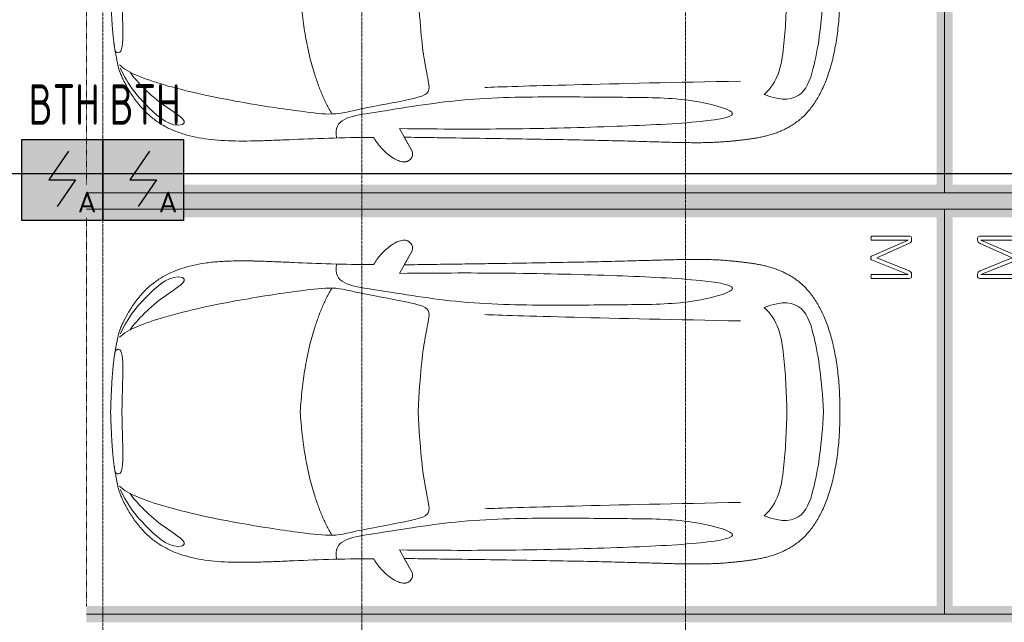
# Model space of a CAD drawing. Header units: millimetres. Extents: x -135639 to 224623, y -383017 to -59102.
# Tile 197 of 256: x 84482 to 90563, y -268966 to -265247. Entities that reach past the tile are written whole.
import ezdxf
from ezdxf.enums import TextEntityAlignment as Align

# ---------------------------------------------------------------- set-up
doc = ezdxf.new("R2010")
doc.units = ezdxf.units.MM
for name, pattern in [('CONTINOUS', [0]), ('Линия сетки', [25, 20, -2.5, 0, -2.5]), ('Невидимые', [5, 3, -2]), ('Штрих_3_3_', [6, 3, -3])]:
    doc.linetypes.add(name, pattern=pattern)
for name, color, linetype, lineweight in [('A-000-M_MASS', 7, 'Continuous', 18), ('C-953-M_PARKING', 7, 'Continuous', 18), ('C-953-MH_PARKING', 7, 'Невидимые', 18), ('Z-030-M_GRID', 7, 'Continuous', 9), ('ПС', 7, 'Continuous', 40), ('СС-011-ПОЖ-СИГНАЛИЗАЦИЯ', 1, 'Continuous', 30)]:
    doc.layers.add(name, color=color, linetype=linetype, lineweight=lineweight)
doc.styles.add('1111', font='isocpeur.ttf')

# ---------------------------------------------------------------- blocks, each defined once
blk = doc.blocks.new('A_PAR_Parking - M-2663509-B2_-11_400_')
at = {"layer": 'C-953-M_PARKING', "true_color": 0xf7f9fb}
blk.add_hatch(color=7, dxfattribs=at).paths.add_polyline_path([(-1300, 2650), (-1300, -2700), (1300, -2700), (1300, 2650), (1200, 2650), (1200, -2600), (-1200, -2600), (-1200, 2650)])
at = {"layer": 'A-000-M_MASS', "color": 253, "true_color": 0xaaaaaa}
for p, q in [((-853.2, 716.7), (-993.1, 639.1)), ((-906.1, 687.4), (-993.1, 639.1)), ((853.2, 716.7), (993.1, 639.1)), ((993.1, 639.1), (906.1, 687.4))]:
    blk.add_line(p, q, dxfattribs=at)
for centre, start, end in [((-1010.2, 677.7), 223.41837, 293.93047), ((1010.2, 677.7), 246.06953, 316.58163)]:
    blk.add_arc(centre, 42.2, start, end, dxfattribs=at)
for points, knots in [([(-907.6, 876.4), (-907.6, 976), (-911.2, 1161), (-920, 1362), (-926.1, 1508.1), (-930.5, 1645.4), (-930.2, 1768.6), (-921.6, 1880.2), (-910.5, 1957.2), (-893.9, 2030.5), (-870.8, 2100), (-840.5, 2165.3), (-808.7, 2215.9), (-778.9, 2254), (-754.4, 2281.2), (-727.4, 2307.2), (-698.1, 2331.9), (-667.3, 2354.9), (-635.8, 2376.1), (-604.5, 2395.2), (-574, 2412.1), (-545.3, 2426.4), (-519.1, 2437.8), (-499.9, 2445), (-485.2, 2449.7), (-474.3, 2452.8), (-463.2, 2455.6), (-451.9, 2458.1), (-440.1, 2460.6), (-427.5, 2463), (-414, 2465.5), (-401.8, 2467.8), (-391.4, 2469.7), (-383.1, 2471.3), (-375.8, 2472.6), (-369.6, 2473.7), (-363, 2474.8), (-356.1, 2475.9), (-348.8, 2477.1), (-342.9, 2477.9), (-336.8, 2478.8), (-330.4, 2479.7), (-323.7, 2480.6), (-316.6, 2481.5), (-309.1, 2482.4), (-301.4, 2483.3), (-293.2, 2484.2), (-284.6, 2485.1), (-275.5, 2486), (-262.9, 2487.1), (-249.4, 2488.3), (-234.8, 2489.5), (-223.4, 2490.4), (-211.5, 2491.2), (-198.9, 2492.1), (-185.8, 2492.9), (-167.6, 2494), (-148.2, 2495.1), (-127.4, 2496.1), (-105.9, 2497.2), (-77.2, 2498.4), (-39.8, 2499.8), (-13, 2500.7), (0.9, 2501.1)], [-1, -1, -1, -1, -0.913265, -0.826531, -0.783163, -0.739796, -0.653061, -0.612245, -0.571429, -0.530612, -0.489796, -0.44898, -0.408163, -0.387755, -0.367347, -0.346939, -0.326531, -0.306122, -0.285714, -0.265306, -0.244898, -0.22449, -0.204082, -0.183673, -0.173469, -0.163265, -0.153061, -0.142857, -0.132653, -0.122449, -0.112245, -0.102041, -0.096939, -0.091837, -0.086735, -0.084184, -0.081633, -0.076531, -0.07398, -0.071429, -0.068878, -0.066327, -0.063776, -0.061224, -0.058673, -0.056122, -0.053571, -0.05102, -0.048469, -0.045918, -0.040816, -0.038265, -0.035714, -0.033163, -0.030612, -0.028061, -0.02551, -0.020408, -0.017857, -0.015306, -0.010204, -0.005102, 0, 0, 0, 0]), ([(0.9, 2501.1), (21.7, 2500.5), (51.4, 2499.4), (87.7, 2498), (113.2, 2496.8), (137.2, 2495.6), (159.8, 2494.4), (180.9, 2493.2), (200.8, 2491.9), (219.4, 2490.6), (236.6, 2489.3), (252.9, 2488), (267.9, 2486.6), (281.9, 2485.3), (295, 2483.9), (307, 2482.6), (319.6, 2481.1), (329.9, 2479.7), (338.4, 2478.5), (344.6, 2477.7), (350.4, 2476.8), (355.9, 2475.9), (361.2, 2475.1), (366.3, 2474.2), (371.2, 2473.4), (377.4, 2472.3), (384.7, 2471), (393, 2469.4), (403.4, 2467.5), (415.6, 2465.2), (433.6, 2461.8), (453.8, 2457.8), (475.9, 2452.6), (497.6, 2446), (520.6, 2437.4), (555.5, 2422.1), (605.5, 2395.9), (669.1, 2355.3), (729.9, 2307.4), (772.8, 2262.9), (802.5, 2224.9), (822.6, 2195.1), (840.7, 2164.2), (856.7, 2132.1), (870.9, 2098.9), (887.5, 2053.3), (903.9, 1993.8), (915.3, 1931.2), (921.9, 1879.2), (925.6, 1839.1), (928.2, 1798), (929.8, 1755.7), (930.5, 1719.5), (930.6, 1689.9), (930.5, 1667.4), (930.3, 1644.6), (929.9, 1621.4), (929.4, 1597.9), (928.5, 1566.1), (927.2, 1525.5), (924.6, 1458.6), (919.2, 1336.4), (911, 1144.9), (907.6, 970.1), (907.6, 876.4)], [-1, -1, -1, -1, -0.992347, -0.98852, -0.984694, -0.980867, -0.977041, -0.973214, -0.969388, -0.965561, -0.961735, -0.957908, -0.954082, -0.950255, -0.946429, -0.942602, -0.938776, -0.933673, -0.931122, -0.928571, -0.92602, -0.923469, -0.920918, -0.918367, -0.915816, -0.913265, -0.908163, -0.903061, -0.897959, -0.887755, -0.877551, -0.857143, -0.836735, -0.816327, -0.795918, -0.77551, -0.734694, -0.693878, -0.653061, -0.612245, -0.591837, -0.571429, -0.55102, -0.530612, -0.510204, -0.489796, -0.44898, -0.408163, -0.387755, -0.367347, -0.346939, -0.326531, -0.306122, -0.295918, -0.285714, -0.27551, -0.265306, -0.255102, -0.244898, -0.22449, -0.204082, -0.163265, -0.081633, 0, 0, 0, 0]), ([(-479.6, 2441.4), (-586, 2391.8), (-718.7, 2282.7), (-847.3, 2127.6), (-828.4, 2057)], [0, 0, 0, 0, 0.53668, 1.024735, 1.024735, 1.024735, 1.024735]), ([(-459.4, 2446), (-507.5, 2397.9), (-600.9, 2146.6), (-695.8, 1683.9), (-743.6, 1354.1), (-774.1, 1106.3), (-734.1, 996.4), (-659.8, 552.2), (-618, 522.3), (-447.3, 564.9), (-233.6, 590.3), (-1.9, 601.6)], [0, 0, 0, 0, 0.884172, 2.058368, 3.212407, 3.977765, 4.871213, 5.547774, 6.288901, 6.772879, 7.454401, 7.454401, 7.454401, 7.454401]), ([(459.4, 2446), (507.5, 2397.9), (600.9, 2146.6), (695.8, 1683.9), (743.6, 1354.1), (774.1, 1106.3), (734.1, 996.4), (659.8, 552.2), (618, 522.3), (447.3, 564.9), (233.6, 590.3), (1.9, 601.6)], [0, 0, 0, 0, 0.884172, 2.058368, 3.212407, 3.977765, 4.871213, 5.547774, 6.288901, 6.772879, 7.454401, 7.454401, 7.454401, 7.454401]), ([(479.6, 2441.4), (586, 2391.8), (718.7, 2282.7), (847.3, 2127.6), (828.4, 2057)], [0, 0, 0, 0, 0.53668, 1.024735, 1.024735, 1.024735, 1.024735]), ([(-828.4, 2057), (-802.6, 2015.7), (-728.3, 2173.2), (-566.1, 2339.3), (-504.9, 2380.6)], [0, 0, 0, 0, 0.497572, 1.022643, 1.022643, 1.022643, 1.022643]), ([(828.4, 2057), (802.6, 2015.7), (728.3, 2173.2), (566.1, 2339.3), (504.9, 2380.6)], [0, 0, 0, 0, 0.497572, 1.022643, 1.022643, 1.022643, 1.022643]), ([(-908.3, 1105.9), (-792, 1130), (-753.2, 859.4), (-662.6, 332.1), (-655.4, -196.5), (-660.5, -684.2), (-662.6, -1068.4), (-763.9, -1442.7), (-816.5, -1156.9), (-841.5, -605.2), (-856.7, -17.5), (-856.5, 453.9), (-853.2, 716.7)], [0, 0, 0, 0, 1.013953, 2.476159, 4.172855, 5.704608, 7.082231, 8.244161, 9.589947, 11.154659, 12.917121, 14.362976, 14.362976, 14.362976, 14.362976]), ([(908.3, 1105.9), (792, 1130), (753.2, 859.4), (662.6, 332.1), (655.4, -196.5), (660.5, -684.2), (662.6, -1068.4), (763.9, -1442.7), (816.5, -1156.9), (841.5, -605.2), (856.7, -17.5), (856.5, 453.9), (853.2, 716.7)], [0, 0, 0, 0, 1.013953, 2.476159, 4.172855, 5.704608, 7.082231, 8.244161, 9.589947, 11.154659, 12.917121, 14.362976, 14.362976, 14.362976, 14.362976]), ([(-1040.9, 648.7), (-1044.3, 651.7), (-1048.7, 656.6), (-1052.9, 663.7), (-1055.3, 669.5), (-1057.1, 675.4), (-1058, 681.7), (-1058.4, 688.2), (-1057.8, 701.7), (-1052.2, 723.5), (-1035.9, 755.8), (-1011.1, 789.9), (-984.6, 818.2), (-961.5, 838.8), (-943.7, 853.1), (-925.6, 865.8), (-913.6, 873), (-907.6, 876.4)], [-1, -1, -1, -1, -0.941667, -0.9125, -0.883333, -0.854167, -0.825, -0.795833, -0.766667, -0.65, -0.533333, -0.4, -0.266667, -0.2, -0.133333, -0.066667, 0, 0, 0, 0]), ([(907.6, 876.4), (912.9, 873.5), (923.4, 867.2), (944.5, 852.7), (970.5, 831.6), (999.5, 802.9), (1025.9, 770.7), (1043.2, 742.4), (1052.9, 719.4), (1057.4, 702.8), (1058.6, 689.7), (1057.9, 679.9), (1056.4, 672.8), (1054.1, 666.1), (1049.7, 657.8), (1044.8, 652.2), (1040.9, 648.7)], [-1, -1, -1, -1, -0.941667, -0.883333, -0.766667, -0.65, -0.533333, -0.4, -0.333333, -0.266667, -0.2, -0.166667, -0.133333, -0.1, -0.066667, 0, 0, 0, 0]), ([(0, -2003.8), (-45, -2003.7), (-131.8, -2001.4), (-251.9, -1990.7), (-361.8, -1973.6), (-461.5, -1950.2), (-550.8, -1921), (-629.5, -1886.4), (-686.2, -1853.3), (-726.1, -1824.5), (-753.4, -1801.8), (-773.8, -1781.9), (-788.8, -1765.5), (-799.4, -1753.1), (-809.5, -1740.4), (-818.9, -1727.5), (-827.7, -1714.4), (-836.1, -1701.2), (-843.9, -1687.9), (-851.2, -1674.4), (-857.9, -1660.8), (-864.3, -1647.2), (-870.2, -1633.6), (-875.7, -1619.8), (-880.7, -1606), (-885.4, -1592.2), (-889.8, -1578.4), (-893.7, -1564.6), (-897.4, -1550.8), (-900.7, -1537.2), (-903.9, -1523.6), (-906.6, -1510.1), (-909.2, -1496.6), (-911.6, -1483.4), (-913.8, -1470.2), (-915.7, -1457.2), (-917.5, -1444.4), (-919.2, -1431.8), (-920.9, -1419.4), (-922.8, -1403.2), (-925.1, -1383.5), (-927.6, -1360.8), (-929.8, -1338.8), (-931.7, -1317.6), (-934, -1290), (-936.3, -1256.7), (-938.2, -1217.6), (-939.4, -1178.6), (-940, -1138.8), (-940, -1097.3), (-939.4, -1038.8), (-937.7, -958.2), (-934.4, -846), (-930.5, -714.1), (-926.5, -558.6), (-922.7, -375.9), (-918.9, -163.4), (-914.9, 81.7), (-911.4, 315.4), (-908.5, 521.3), (-906.9, 630.9), (-906.1, 687.4)], [-1, -1, -1, -1, -0.97619, -0.952381, -0.928571, -0.904762, -0.880952, -0.857143, -0.833333, -0.821429, -0.809524, -0.797619, -0.791667, -0.785714, -0.779762, -0.77381, -0.767857, -0.761905, -0.755952, -0.75, -0.744048, -0.738095, -0.732143, -0.72619, -0.720238, -0.714286, -0.708333, -0.702381, -0.696429, -0.690476, -0.684524, -0.678571, -0.672619, -0.666667, -0.660714, -0.654762, -0.64881, -0.642857, -0.636905, -0.630952, -0.619048, -0.607143, -0.595238, -0.583333, -0.571429, -0.547619, -0.52381, -0.5, -0.47619, -0.452381, -0.428571, -0.380952, -0.333333, -0.285714, -0.238095, -0.190476, -0.142857, -0.095238, -0.047619, -0.02381, 0, 0, 0, 0]), ([(906.1, 687.4), (906.9, 630.9), (908.5, 521.3), (910.7, 366.9), (912.8, 221.9), (915.6, 40.8), (918.9, -163.4), (922.7, -375.9), (926.5, -558.6), (929.8, -688.2), (932.5, -780), (934.3, -843.5), (936, -902.1), (937.5, -956.3), (938.7, -1006.6), (939.6, -1053.4), (940, -1097.3), (940, -1138.8), (939.4, -1178.6), (938.2, -1217.6), (936.3, -1256.7), (934, -1290), (931.7, -1317.6), (929.8, -1338.8), (927.6, -1360.8), (925.1, -1383.5), (922.8, -1403.2), (920.9, -1419.4), (919.2, -1431.8), (917.5, -1444.4), (915.7, -1457.2), (913.8, -1470.2), (911.6, -1483.4), (909.2, -1496.6), (906.6, -1510.1), (903.9, -1523.6), (900.7, -1537.2), (897.4, -1550.8), (893.7, -1564.6), (889.8, -1578.4), (885.4, -1592.2), (880.7, -1606), (875.7, -1619.8), (870.2, -1633.6), (864.3, -1647.2), (857.9, -1660.8), (851.2, -1674.4), (843.9, -1687.9), (836.1, -1701.2), (827.7, -1714.4), (818.9, -1727.5), (809.5, -1740.4), (799.4, -1753.1), (788.8, -1765.5), (773.8, -1781.9), (753.4, -1801.8), (726.1, -1824.5), (686.2, -1853.3), (606.8, -1899.6), (494.8, -1942.4), (361.8, -1973.6), (251.9, -1990.7), (131.8, -2001.4), (45, -2003.7), (0, -2003.8)], [-1, -1, -1, -1, -0.97619, -0.952381, -0.928571, -0.904762, -0.857143, -0.809524, -0.761905, -0.714286, -0.690476, -0.666667, -0.642857, -0.619048, -0.595238, -0.571429, -0.547619, -0.52381, -0.5, -0.47619, -0.452381, -0.428571, -0.416667, -0.404762, -0.392857, -0.380952, -0.369048, -0.363095, -0.357143, -0.35119, -0.345238, -0.339286, -0.333333, -0.327381, -0.321429, -0.315476, -0.309524, -0.303571, -0.297619, -0.291667, -0.285714, -0.279762, -0.27381, -0.267857, -0.261905, -0.255952, -0.25, -0.244048, -0.238095, -0.232143, -0.22619, -0.220238, -0.214286, -0.208333, -0.202381, -0.190476, -0.178571, -0.166667, -0.142857, -0.095238, -0.071429, -0.047619, -0.02381, 0, 0, 0, 0]), ([(-643, -1534.6), (-731.6, -1765.4), (-468.2, -1854.8), (-203.3, -1891), (-1.9, -1901.6)], [0, 0, 0, 0, 0.867049, 1.684227, 1.684227, 1.684227, 1.684227]), ([(-643, -1534.6), (-569.6, -1622.1), (-348.5, -1664.3), (-124, -1672.4), (-1.9, -1676.2)], [0, 0, 0, 0, 0.616728, 1.242165, 1.242165, 1.242165, 1.242165]), ([(643, -1534.6), (731.6, -1765.4), (468.2, -1854.8), (203.3, -1891), (1.9, -1901.6)], [0, 0, 0, 0, 0.867049, 1.684227, 1.684227, 1.684227, 1.684227]), ([(643, -1534.6), (569.6, -1622.1), (348.5, -1664.3), (124, -1672.4), (1.9, -1676.2)], [0, 0, 0, 0, 0.616728, 1.242165, 1.242165, 1.242165, 1.242165])]:
    blk.add_open_spline(points, degree=3, knots=knots, dxfattribs=at)
for points, degree in [([(-376.2, 2469.9), (-425, 2411.7), (-256.6, 2425), (-1.9, 2431.6)], 3), ([(376.2, 2469.9), (425, 2411.7), (256.6, 2425), (1.9, 2431.6)], 3), ([(-1.9, 1329.8), (-478.1, 1299.2), (-761.9, 1135.3)], 2), ([(1.9, 1329.8), (478.1, 1299.2), (761.9, 1135.3)], 2), ([(-599.3, 190.1), (-592, 24.4), (-575.2, -588.2), (-560, -1389.4)], 3), ([(599.3, 190.1), (592, 24.4), (575.2, -588.2), (560, -1389.4)], 3)]:
    blk.add_open_spline(points, degree=degree, dxfattribs=at)
at = {"layer": 'C-953-M_PARKING', "color": 253, "true_color": 0xaaaaaa}
for p, q in [((-1250, -2650), (-1250, 2650)), ((1250, 2650), (1250, -2650)), ((822.6, -2197.9), (822.1, -2200.1)), ((822.1, -2200.1), (822.1, -2433.8)), ((824.5, -2196.4), (822.6, -2197.9)), ((822.6, -2197.9), (824.5, -2196.4)), ((828.2, -2195.4), (824.5, -2196.4)), ((824.5, -2196.4), (828.2, -2195.4)), ((833.8, -2195), (828.2, -2195.4)), ((839.8, -2195.4), (833.8, -2195)), ((843.6, -2196.4), (839.8, -2195.4)), ((839.8, -2195.4), (843.6, -2196.4)), ((845.7, -2197.9), (843.6, -2196.4)), ((843.6, -2196.4), (845.7, -2197.9)), ((846.5, -2200.1), (845.7, -2197.9)), ((938, -2198.7), (846.5, -2425.3)), ((846.5, -2425.3), (846.5, -2200.1)), ((869.4, -2430.3), (950, -2231.9)), ((939, -2197.3), (938, -2198.7)), ((938, -2198.7), (939, -2197.3)), ((941, -2196.1), (939, -2197.3)), ((939, -2197.3), (941, -2196.1)), ((944.2, -2195.3), (941, -2196.1)), ((941, -2196.1), (944.2, -2195.3)), ((948.9, -2195), (944.2, -2195.3)), ((944.2, -2195.3), (948.9, -2195)), ((953.2, -2195.3), (948.9, -2195)), ((948.9, -2195), (953.2, -2195.3)), ((950, -2231.9), (1037.2, -2429.5)), ((956.4, -2196.1), (953.2, -2195.3)), ((953.2, -2195.3), (956.4, -2196.1)), ((958.5, -2197.3), (956.4, -2196.1)), ((956.4, -2196.1), (958.5, -2197.3)), ((959.7, -2198.7), (958.5, -2197.3)), ((958.5, -2197.3), (959.7, -2198.7)), ((1058.6, -2425.3), (959.7, -2198.7)), ((1059.2, -2197.9), (1058.6, -2200.1)), ((1058.6, -2200.1), (1058.6, -2425.3)), ((1061.1, -2196.4), (1059.2, -2197.9)), ((1059.2, -2197.9), (1061.1, -2196.4)), ((1064.9, -2195.4), (1061.1, -2196.4)), ((1061.1, -2196.4), (1064.9, -2195.4)), ((1070.4, -2195), (1064.9, -2195.4)), ((1076.3, -2195.4), (1070.4, -2195)), ((1080, -2196.4), (1076.3, -2195.4)), ((1076.3, -2195.4), (1080, -2196.4)), ((1082.1, -2197.9), (1080, -2196.4)), ((1080, -2196.4), (1082.1, -2197.9)), ((1082.7, -2200.1), (1082.1, -2197.9)), ((1082.1, -2197.9), (1082.7, -2200.1)), ((1082.7, -2433.8), (1082.7, -2200.1)), ((865.9, -2436.9), (869.4, -2430.3)), ((1037.2, -2429.5), (1041.4, -2437.3)), ((822.1, -2433.8), (825.8, -2443.3)), ((825.8, -2443.3), (833.1, -2445.9)), ((833.1, -2445.9), (846, -2445.9)), ((846, -2445.9), (854.6, -2444.9)), ((854.6, -2444.9), (861.1, -2441.8)), ((861.1, -2441.8), (865.9, -2436.9)), ((1041.4, -2437.3), (1046.1, -2442.4)), ((1046.1, -2442.4), (1051.3, -2445.1)), ((1051.3, -2445.1), (1057.5, -2445.9)), ((1057.5, -2445.9), (1071.8, -2445.9)), ((1071.8, -2445.9), (1075.5, -2445.3)), ((1075.5, -2445.3), (1071.8, -2445.9)), ((1075.5, -2445.3), (1079, -2443.3)), ((1079, -2443.3), (1075.5, -2445.3)), ((1079, -2443.3), (1081.6, -2439.5)), ((1081.6, -2439.5), (1079, -2443.3)), ((1081.6, -2439.5), (1082.7, -2433.8)), ((1250, -2650), (-1250, -2650))]:
    blk.add_line(p, q, dxfattribs=at)
at = {"layer": 'C-953-MH_PARKING', "color": 253, "linetype": 'Штрих_3_3_', "true_color": 0xaaaaaa}
blk.add_line((-1200, 2650), (1200, 2650), dxfattribs=at)
blk = doc.blocks.new('A_PAR_Parking - M-V4-B2_-11_400_')
at = {"layer": 'C-953-M_PARKING', "true_color": 0xf7f9fb}
blk.add_hatch(color=7, dxfattribs=at).paths.add_polyline_path([(-1300, -2579.7), (-1300, -2650), (-1200, -2650), (-1200, 2600), (1200, 2600), (1200, -2650), (1300, -2650), (1300, 2700), (-1300, 2700), (-1300, -1886.4)])
at = {"layer": 'A-000-M_MASS', "color": 253, "true_color": 0xaaaaaa}
for p, q in [((-853.2, -716.7), (-993.1, -639.1)), ((-906.1, -687.4), (-993.1, -639.1)), ((853.2, -716.7), (993.1, -639.1)), ((993.1, -639.1), (906.1, -687.4))]:
    blk.add_line(p, q, dxfattribs=at)
for centre, start, end in [((-1010.2, -677.7), 66.06953, 136.58163), ((1010.2, -677.7), 43.41837, 113.93047)]:
    blk.add_arc(centre, 42.2, start, end, dxfattribs=at)
for points, knots in [([(0, 2003.8), (-45, 2003.7), (-131.8, 2001.4), (-251.9, 1990.7), (-361.8, 1973.6), (-494.8, 1942.4), (-606.8, 1899.6), (-686.2, 1853.3), (-726.1, 1824.5), (-753.4, 1801.8), (-773.8, 1781.9), (-788.8, 1765.5), (-799.4, 1753.1), (-809.5, 1740.4), (-818.9, 1727.5), (-827.7, 1714.4), (-836.1, 1701.2), (-843.9, 1687.9), (-851.2, 1674.4), (-857.9, 1660.8), (-864.3, 1647.2), (-870.2, 1633.6), (-875.7, 1619.8), (-880.7, 1606), (-885.4, 1592.2), (-889.8, 1578.4), (-893.7, 1564.6), (-897.4, 1550.8), (-900.7, 1537.2), (-903.9, 1523.6), (-906.6, 1510.1), (-909.2, 1496.6), (-911.6, 1483.4), (-913.8, 1470.2), (-915.7, 1457.2), (-917.5, 1444.4), (-919.2, 1431.8), (-920.9, 1419.4), (-922.8, 1403.2), (-925.1, 1383.5), (-927.6, 1360.8), (-929.8, 1338.8), (-931.7, 1317.6), (-934, 1290), (-936.3, 1256.7), (-938.2, 1217.6), (-939.4, 1178.6), (-940, 1138.8), (-940, 1097.3), (-939.6, 1053.4), (-938.7, 1006.6), (-937.5, 956.3), (-936, 902.1), (-934.3, 843.5), (-932.5, 780), (-929.8, 688.2), (-926.5, 558.6), (-922.7, 375.9), (-918.9, 163.4), (-914.9, -81.7), (-911.4, -315.4), (-908.5, -521.3), (-906.9, -630.9), (-906.1, -687.4)], [0, 0, 0, 0, 0.02381, 0.047619, 0.071429, 0.095238, 0.142857, 0.166667, 0.178571, 0.190476, 0.202381, 0.208333, 0.214286, 0.220238, 0.22619, 0.232143, 0.238095, 0.244048, 0.25, 0.255952, 0.261905, 0.267857, 0.27381, 0.279762, 0.285714, 0.291667, 0.297619, 0.303571, 0.309524, 0.315476, 0.321429, 0.327381, 0.333333, 0.339286, 0.345238, 0.35119, 0.357143, 0.363095, 0.369048, 0.380952, 0.392857, 0.404762, 0.416667, 0.428571, 0.452381, 0.47619, 0.5, 0.52381, 0.547619, 0.571429, 0.595238, 0.619048, 0.642857, 0.666667, 0.690476, 0.714286, 0.761905, 0.809524, 0.857143, 0.904762, 0.952381, 0.97619, 1, 1, 1, 1]), ([(906.1, -687.4), (906.9, -630.9), (908.5, -521.3), (910.7, -366.9), (912.8, -221.9), (915.6, -40.8), (918.9, 163.4), (922.7, 375.9), (926.5, 558.6), (929.8, 688.2), (932.5, 780), (935, 864.7), (937.7, 958.2), (939.4, 1038.8), (940, 1097.3), (940, 1138.8), (939.4, 1178.6), (938.2, 1217.6), (936.6, 1250.1), (934.9, 1276.7), (932.9, 1303.6), (930.5, 1331.5), (927.6, 1360.8), (925.1, 1383.5), (922.8, 1403.2), (920.9, 1419.4), (919.2, 1431.8), (917.5, 1444.4), (915.7, 1457.2), (913.8, 1470.2), (911.6, 1483.4), (909.2, 1496.6), (906.6, 1510.1), (903.9, 1523.6), (900.7, 1537.2), (897.4, 1550.8), (893.7, 1564.6), (889.8, 1578.4), (885.4, 1592.2), (880.7, 1606), (875.7, 1619.8), (870.2, 1633.6), (864.3, 1647.2), (857.9, 1660.8), (851.2, 1674.4), (843.9, 1687.9), (836.1, 1701.2), (827.7, 1714.4), (818.9, 1727.5), (809.5, 1740.4), (799.4, 1753.1), (788.8, 1765.5), (773.8, 1781.9), (753.4, 1801.8), (726.1, 1824.5), (686.2, 1853.3), (629.5, 1886.4), (550.8, 1921), (461.5, 1950.2), (361.8, 1973.6), (251.9, 1990.7), (131.8, 2001.4), (45, 2003.7), (0, 2003.8)], [0, 0, 0, 0, 0.02381, 0.047619, 0.071429, 0.095238, 0.142857, 0.190476, 0.238095, 0.285714, 0.309524, 0.333333, 0.380952, 0.428571, 0.452381, 0.47619, 0.5, 0.52381, 0.547619, 0.559524, 0.571429, 0.595238, 0.607143, 0.619048, 0.630952, 0.636905, 0.642857, 0.64881, 0.654762, 0.660714, 0.666667, 0.672619, 0.678571, 0.684524, 0.690476, 0.696429, 0.702381, 0.708333, 0.714286, 0.720238, 0.72619, 0.732143, 0.738095, 0.744048, 0.75, 0.755952, 0.761905, 0.767857, 0.77381, 0.779762, 0.785714, 0.791667, 0.797619, 0.809524, 0.821429, 0.833333, 0.857143, 0.880952, 0.904762, 0.928571, 0.952381, 0.97619, 1, 1, 1, 1]), ([(-643, 1534.6), (-731.6, 1765.4), (-468.2, 1854.8), (-203.3, 1891), (-1.9, 1901.6)], [0, 0, 0, 0, 0.867049, 1.684227, 1.684227, 1.684227, 1.684227]), ([(643, 1534.6), (731.6, 1765.4), (468.2, 1854.8), (203.3, 1891), (1.9, 1901.6)], [0, 0, 0, 0, 0.867049, 1.684227, 1.684227, 1.684227, 1.684227]), ([(-643, 1534.6), (-569.6, 1622.1), (-348.5, 1664.3), (-124, 1672.4), (-1.9, 1676.2)], [0, 0, 0, 0, 0.616728, 1.242165, 1.242165, 1.242165, 1.242165]), ([(643, 1534.6), (569.6, 1622.1), (348.5, 1664.3), (124, 1672.4), (1.9, 1676.2)], [0, 0, 0, 0, 0.616728, 1.242165, 1.242165, 1.242165, 1.242165]), ([(-908.3, -1105.9), (-792, -1130), (-753.2, -859.4), (-662.6, -332.1), (-655.4, 196.5), (-660.5, 684.2), (-662.6, 1068.4), (-763.9, 1442.7), (-816.5, 1156.9), (-841.5, 605.2), (-856.7, 17.5), (-856.5, -453.9), (-853.2, -716.7)], [0, 0, 0, 0, 1.013953, 2.476159, 4.172855, 5.704608, 7.082231, 8.244161, 9.589947, 11.154659, 12.917121, 14.362976, 14.362976, 14.362976, 14.362976]), ([(908.3, -1105.9), (792, -1130), (753.2, -859.4), (662.6, -332.1), (655.4, 196.5), (660.5, 684.2), (662.6, 1068.4), (763.9, 1442.7), (816.5, 1156.9), (841.5, 605.2), (856.7, 17.5), (856.5, -453.9), (853.2, -716.7)], [0, 0, 0, 0, 1.013953, 2.476159, 4.172855, 5.704608, 7.082231, 8.244161, 9.589947, 11.154659, 12.917121, 14.362976, 14.362976, 14.362976, 14.362976]), ([(-459.4, -2446), (-507.5, -2397.9), (-600.9, -2146.6), (-695.8, -1683.9), (-743.6, -1354.1), (-774.1, -1106.3), (-734.1, -996.4), (-659.8, -552.2), (-618, -522.3), (-447.3, -564.9), (-233.6, -590.3), (-1.9, -601.6)], [0, 0, 0, 0, 0.884172, 2.058368, 3.212407, 3.977765, 4.871213, 5.547774, 6.288901, 6.772879, 7.454401, 7.454401, 7.454401, 7.454401]), ([(459.4, -2446), (507.5, -2397.9), (600.9, -2146.6), (695.8, -1683.9), (743.6, -1354.1), (774.1, -1106.3), (734.1, -996.4), (659.8, -552.2), (618, -522.3), (447.3, -564.9), (233.6, -590.3), (1.9, -601.6)], [0, 0, 0, 0, 0.884172, 2.058368, 3.212407, 3.977765, 4.871213, 5.547774, 6.288901, 6.772879, 7.454401, 7.454401, 7.454401, 7.454401]), ([(-1040.9, -648.7), (-1044.8, -652.2), (-1049.7, -657.8), (-1054.1, -666.1), (-1056.4, -672.8), (-1057.9, -679.9), (-1058.6, -689.7), (-1057.4, -702.8), (-1052.9, -719.4), (-1043.2, -742.4), (-1025.9, -770.7), (-999.5, -802.9), (-970.5, -831.6), (-944.5, -852.7), (-923.4, -867.2), (-912.9, -873.5), (-907.6, -876.4)], [0, 0, 0, 0, 0.066667, 0.1, 0.133333, 0.166667, 0.2, 0.266667, 0.333333, 0.4, 0.533333, 0.65, 0.766667, 0.883333, 0.941667, 1, 1, 1, 1]), ([(907.6, -876.4), (913.6, -873), (925.6, -865.8), (943.7, -853.1), (961.5, -838.8), (984.6, -818.2), (1011.1, -789.9), (1035.9, -755.8), (1052.2, -723.5), (1057.8, -701.7), (1058.4, -688.2), (1058, -681.7), (1057.1, -675.4), (1055.3, -669.5), (1052.9, -663.7), (1048.7, -656.6), (1044.3, -651.7), (1040.9, -648.7)], [0, 0, 0, 0, 0.066667, 0.133333, 0.2, 0.266667, 0.4, 0.533333, 0.65, 0.766667, 0.795833, 0.825, 0.854167, 0.883333, 0.9125, 0.941667, 1, 1, 1, 1]), ([(-907.6, -876.4), (-907.6, -970.2), (-910.8, -1145), (-918.8, -1336.6), (-924.8, -1476.4), (-927.8, -1558.8), (-929.3, -1621.9), (-929.8, -1660.3), (-929.9, -1690.3), (-929.8, -1712.5), (-929.5, -1734.4), (-929, -1756), (-928.2, -1777.3), (-926.9, -1805.3), (-924.7, -1839.6), (-921, -1879.7), (-916.1, -1918.7), (-909.8, -1956.8), (-902.2, -1993.9), (-893.1, -2030.1), (-882.3, -2065.3), (-869.9, -2099.5), (-855.6, -2132.7), (-839.5, -2164.7), (-821.4, -2195.7), (-801.3, -2225.4), (-771.5, -2263.5), (-728.6, -2307.9), (-667.7, -2355.8), (-604, -2396.4), (-554, -2422.5), (-519.1, -2437.8), (-496.1, -2446.4), (-474.3, -2452.9), (-452.2, -2458.2), (-432, -2462.2), (-414, -2465.5), (-401.8, -2467.8), (-391.4, -2469.7), (-383.1, -2471.3), (-375.8, -2472.6), (-369.6, -2473.7), (-364.7, -2474.5), (-359.6, -2475.4), (-354.3, -2476.2), (-348.8, -2477.1), (-342.9, -2477.9), (-336.8, -2478.8), (-328.3, -2480), (-317.9, -2481.3), (-305.4, -2482.8), (-293.3, -2484.2), (-280.2, -2485.5), (-266.2, -2486.8), (-251.1, -2488.2), (-234.9, -2489.5), (-217.6, -2490.8), (-199, -2492.1), (-179.2, -2493.3), (-158.1, -2494.6), (-135.4, -2495.8), (-111.4, -2496.9), (-85.9, -2498), (-49.5, -2499.5), (-19.9, -2500.5), (0.9, -2501.1)], [0, 0, 0, 0, 0.081633, 0.163265, 0.204082, 0.244898, 0.265306, 0.285714, 0.295918, 0.306122, 0.316327, 0.326531, 0.336735, 0.346939, 0.367347, 0.387755, 0.408163, 0.428571, 0.44898, 0.469388, 0.489796, 0.510204, 0.530612, 0.55102, 0.571429, 0.591837, 0.612245, 0.653061, 0.693878, 0.734694, 0.77551, 0.795918, 0.816327, 0.836735, 0.857143, 0.877551, 0.887755, 0.897959, 0.903061, 0.908163, 0.913265, 0.915816, 0.918367, 0.920918, 0.923469, 0.92602, 0.928571, 0.931122, 0.933673, 0.938776, 0.942602, 0.946429, 0.950255, 0.954082, 0.957908, 0.961735, 0.965561, 0.969388, 0.973214, 0.977041, 0.980867, 0.984694, 0.98852, 0.992347, 1, 1, 1, 1]), ([(0.9, -2501.1), (14.8, -2500.7), (41.6, -2499.8), (79, -2498.3), (107.6, -2497.1), (129.2, -2496), (144.8, -2495.2), (159.7, -2494.4), (173.9, -2493.6), (187.6, -2492.8), (205, -2491.6), (221.3, -2490.5), (236.5, -2489.3), (247.5, -2488.4), (257.9, -2487.5), (267.8, -2486.6), (277.2, -2485.7), (289.3, -2484.5), (303.2, -2483), (315.9, -2481.5), (325.4, -2480.3), (332.1, -2479.4), (338.4, -2478.5), (344.6, -2477.7), (350.4, -2476.8), (357.8, -2475.6), (364.7, -2474.5), (371.2, -2473.4), (377.4, -2472.3), (384.7, -2471), (393, -2469.4), (403.4, -2467.5), (415.6, -2465.2), (429.1, -2462.7), (441.7, -2460.2), (453.5, -2457.8), (464.8, -2455.2), (475.8, -2452.4), (486.8, -2449.3), (501.5, -2444.6), (520.6, -2437.4), (546.8, -2425.9), (575.5, -2411.6), (605.9, -2394.8), (637.3, -2375.6), (679.2, -2347.3), (729.9, -2307.4), (781.3, -2254), (823.6, -2195.7), (857.7, -2132.6), (884.2, -2065.2), (910.5, -1970), (929.2, -1835.4), (931.7, -1681.2), (927.8, -1538.8), (921.6, -1386.8), (911.9, -1176.7), (907.6, -981.8), (907.6, -876.4)], [0, 0, 0, 0, 0.005102, 0.010204, 0.015306, 0.017857, 0.020408, 0.022959, 0.02551, 0.028061, 0.030612, 0.035714, 0.038265, 0.040816, 0.043367, 0.045918, 0.048469, 0.05102, 0.056122, 0.061224, 0.063776, 0.066327, 0.068878, 0.071429, 0.07398, 0.076531, 0.081633, 0.084184, 0.086735, 0.091837, 0.096939, 0.102041, 0.112245, 0.122449, 0.132653, 0.142857, 0.153061, 0.163265, 0.173469, 0.183673, 0.204082, 0.22449, 0.244898, 0.265306, 0.285714, 0.306122, 0.346939, 0.387755, 0.428571, 0.469388, 0.510204, 0.55102, 0.632653, 0.72449, 0.770408, 0.816327, 0.908163, 1, 1, 1, 1]), ([(-479.6, -2441.4), (-586, -2391.8), (-718.7, -2282.7), (-847.3, -2127.6), (-828.4, -2057)], [0, 0, 0, 0, 0.53668, 1.024735, 1.024735, 1.024735, 1.024735]), ([(-828.4, -2057), (-802.6, -2015.7), (-728.3, -2173.2), (-566.1, -2339.3), (-504.9, -2380.6)], [0, 0, 0, 0, 0.497572, 1.022643, 1.022643, 1.022643, 1.022643]), ([(479.6, -2441.4), (586, -2391.8), (718.7, -2282.7), (847.3, -2127.6), (828.4, -2057)], [0, 0, 0, 0, 0.53668, 1.024735, 1.024735, 1.024735, 1.024735]), ([(828.4, -2057), (802.6, -2015.7), (728.3, -2173.2), (566.1, -2339.3), (504.9, -2380.6)], [0, 0, 0, 0, 0.497572, 1.022643, 1.022643, 1.022643, 1.022643])]:
    blk.add_open_spline(points, degree=3, knots=knots, dxfattribs=at)
for points, degree in [([(-599.3, -190.1), (-592, -24.4), (-575.2, 588.2), (-560, 1389.4)], 3), ([(599.3, -190.1), (592, -24.4), (575.2, 588.2), (560, 1389.4)], 3), ([(-1.9, -1329.8), (-478.1, -1299.2), (-761.9, -1135.3)], 2), ([(1.9, -1329.8), (478.1, -1299.2), (761.9, -1135.3)], 2), ([(-376.2, -2469.9), (-425, -2411.7), (-256.6, -2425), (-1.9, -2431.6)], 3), ([(376.2, -2469.9), (425, -2411.7), (256.6, -2425), (1.9, -2431.6)], 3)]:
    blk.add_open_spline(points, degree=degree, dxfattribs=at)
at = {"layer": 'C-953-M_PARKING', "color": 253, "true_color": 0xaaaaaa}
for p, q in [((1250, 2650), (-1250, 2650)), ((-1250, 2650), (-1250, -2650)), ((1250, -2650), (1250, 2650)), ((825.8, 2443.3), (822.1, 2433.8)), ((822.1, 2433.8), (822.1, 2200.1)), ((833.1, 2445.9), (825.8, 2443.3)), ((846, 2445.9), (833.1, 2445.9)), ((854.6, 2444.9), (846, 2445.9)), ((861.1, 2441.8), (854.6, 2444.9)), ((865.9, 2436.9), (861.1, 2441.8)), ((869.4, 2430.3), (865.9, 2436.9)), ((1041.4, 2437.3), (1037.2, 2429.5)), ((1046.1, 2442.4), (1041.4, 2437.3)), ((1051.3, 2445.1), (1046.1, 2442.4)), ((1057.5, 2445.9), (1051.3, 2445.1)), ((1071.8, 2445.9), (1057.5, 2445.9)), ((1075.5, 2445.3), (1071.8, 2445.9)), ((1071.8, 2445.9), (1075.5, 2445.3)), ((1079, 2443.3), (1075.5, 2445.3)), ((1075.5, 2445.3), (1079, 2443.3)), ((1081.6, 2439.5), (1079, 2443.3)), ((1079, 2443.3), (1081.6, 2439.5)), ((1082.7, 2433.8), (1081.6, 2439.5)), ((1082.7, 2200.1), (1082.7, 2433.8)), ((846.5, 2200.1), (846.5, 2425.3)), ((846.5, 2425.3), (938, 2198.7)), ((950, 2231.9), (869.4, 2430.3)), ((1037.2, 2429.5), (950, 2231.9)), ((959.7, 2198.7), (1058.6, 2425.3)), ((1058.6, 2425.3), (1058.6, 2200.1)), ((822.1, 2200.1), (822.6, 2197.9)), ((822.6, 2197.9), (824.5, 2196.4)), ((824.5, 2196.4), (822.6, 2197.9)), ((824.5, 2196.4), (828.2, 2195.4)), ((828.2, 2195.4), (824.5, 2196.4)), ((828.2, 2195.4), (833.8, 2195)), ((833.8, 2195), (839.8, 2195.4)), ((839.8, 2195.4), (843.6, 2196.4)), ((843.6, 2196.4), (839.8, 2195.4)), ((843.6, 2196.4), (845.7, 2197.9)), ((845.7, 2197.9), (843.6, 2196.4)), ((845.7, 2197.9), (846.5, 2200.1)), ((938, 2198.7), (939, 2197.3)), ((939, 2197.3), (938, 2198.7)), ((939, 2197.3), (941, 2196.1)), ((941, 2196.1), (939, 2197.3)), ((941, 2196.1), (944.2, 2195.3)), ((944.2, 2195.3), (941, 2196.1)), ((944.2, 2195.3), (948.9, 2195)), ((948.9, 2195), (944.2, 2195.3)), ((948.9, 2195), (953.2, 2195.3)), ((953.2, 2195.3), (948.9, 2195)), ((953.2, 2195.3), (956.4, 2196.1)), ((956.4, 2196.1), (953.2, 2195.3)), ((956.4, 2196.1), (958.5, 2197.3)), ((958.5, 2197.3), (956.4, 2196.1)), ((958.5, 2197.3), (959.7, 2198.7)), ((959.7, 2198.7), (958.5, 2197.3)), ((1058.6, 2200.1), (1059.2, 2197.9)), ((1059.2, 2197.9), (1061.1, 2196.4)), ((1061.1, 2196.4), (1059.2, 2197.9)), ((1061.1, 2196.4), (1064.9, 2195.4)), ((1064.9, 2195.4), (1061.1, 2196.4)), ((1064.9, 2195.4), (1070.4, 2195)), ((1070.4, 2195), (1076.3, 2195.4)), ((1076.3, 2195.4), (1080, 2196.4)), ((1080, 2196.4), (1076.3, 2195.4)), ((1080, 2196.4), (1082.1, 2197.9)), ((1082.1, 2197.9), (1080, 2196.4)), ((1082.1, 2197.9), (1082.7, 2200.1)), ((1082.7, 2200.1), (1082.1, 2197.9))]:
    blk.add_line(p, q, dxfattribs=at)
at = {"layer": 'C-953-MH_PARKING', "color": 253, "linetype": 'Штрих_3_3_', "true_color": 0xaaaaaa}
blk.add_line((-1200, -2650), (1200, -2650), dxfattribs=at)
blk = doc.blocks.new('135_SLK_GD_AR_rvt-1-B2_-11_400_')
at = {"layer": 'C-953-M_PARKING', "color": 253, "lineweight": 18, "true_color": 0xaaaaaa}
for name, p, rotation in [('A_PAR_Parking - M-2663509-B2_-11_400_', (96100, 96650), 90.00000000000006), ('A_PAR_Parking - M-V4-B2_-11_400_', (101400, 96650), 89.99999999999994), ('A_PAR_Parking - M-2663509-B2_-11_400_', (96100, 94050), 90.00000000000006), ('A_PAR_Parking - M-V4-B2_-11_400_', (101400, 94050), 89.99999999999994)]:
    blk.add_blockref(name, p, dxfattribs=dict(at, rotation=rotation))
blk = doc.blocks.new('-2 этаж')
at = {"layer": 'Z-030-M_GRID', "color": 253, "linetype": 'Линия сетки', "true_color": 0xaaaaaa}
for p, q in [((352642.3, -369622.7), (352642.3, -216207.4)), ((354242.3, -369626.6), (354242.3, -216207.4)), ((356242.3, -369622.5), (356242.3, -216207.4))]:
    blk.add_line(p, q, dxfattribs=at)
at = {"lineweight": 5}
blk.add_blockref('135_SLK_GD_AR_rvt-1-B2_-11_400_', (259092.3, -349927.3), dxfattribs=at)
blk = doc.blocks.new('*U4706')
at = {"lineweight": 35, "true_color": 0xffffff}
h = blk.add_hatch(color=7, dxfattribs=at)
h.dxf.hatch_style = 1
h.paths.add_polyline_path([(0, 499.6), (0, 0), (499.6, 0), (499.6, 499.6)])
at = {"color": 1, "linetype": 'ByBlock', "lineweight": -2}
for p, q in [((289.5, 426.3), (166.9, 249.8)), ((166.9, 249.8), (332.7, 249.8)), ((332.7, 249.8), (219.3, 86.3))]:
    blk.add_line(p, q, dxfattribs=at)
at = {"color": 1, "linetype": 'ByBlock', "lineweight": -2, "ltscale": 0.1}
blk.add_lwpolyline([(0, 499.6), (499.6, 499.6), (499.6, 0), (0, 0)], close=True, dxfattribs=at)
at = {"color": 1, "linetype": 'ByBlock', "lineweight": -2, "ltscale": 1000, "style": '1111'}
blk.add_text('A', height=128.1, dxfattribs=at).set_placement((403.4, 49.2), align=Align.CENTER)
at = {"color": 0, "linetype": 'ByBlock', "lineweight": -2, "style": '1111'}
blk.add_attdef('INDEX', (-63.3, -234.7), '', height=125, dxfattribs=at)
at = {"color": 0, "linetype": 'ByBlock', "lineweight": -2, "style": '1111', "flags": 1}
for tag, p in [('NAME_DEVICE', (-64.1, -421.2)), ('NUM_POM', (-81.6, -847))]:
    blk.add_attdef(tag, p, '', height=125, dxfattribs=at)
at = {"color": 0, "linetype": 'ByBlock', "lineweight": -2, "style": '1111', "width": 0.7}
blk.add_attdef('NUM_DEVICE', (-64.1, -629.5), '', height=125, dxfattribs=at)

msp = doc.modelspace()

# ---------------------------------------------------------------- linework, layer by layer
at = {"layer": 'СС-011-ПОЖ-СИГНАЛИЗАЦИЯ', "lineweight": 30}
msp.add_lwpolyline([(91280.6, -259460.7), (91280.6, -264890.8), (93193.6, -264890.8), (93193.6, -266198.8), (83871.3, -266198.8), (83871.3, -272037.2), (85763.4, -272037.2), (85763.4, -275634.7), (82134.7, -275634.7), (82134.7, -277895.7), (100698.1, -277895.7), (100698.1, -275563), (96657.7, -275563), (96657.7, -271949.7), (99740.7, -271949.7), (99740.7, -274682.4), (116762.4, -274682.4), (116762.4, -276892.5), (118083.4, -276892.5), (118083.4, -278109.1)], dxfattribs=at)

# ---------------------------------------------------------------- block references
at = {"color": 0}
msp.add_blockref('-2 этаж', (-267647.8, -11788.6), dxfattribs=at)
at = {"layer": 'ПС', "color": 7, "linetype": 'CONTINOUS', "lineweight": 30, "ltscale": 100}
ref = msp.add_blockref('*U4706', (84494.5, -266485.5), dxfattribs=dict(at, xscale=1.000736, yscale=1.000736, zscale=1.000736))
ref.add_attrib('NUM_DEVICE', 'BTH', dxfattribs={"layer": '0', "color": 0, "linetype": 'ByBlock', "lineweight": -2, "ltscale": 100, "height": 250.18, "style": '1111', "width": 0.7}).set_placement((84756.2, -265895), align=Align.CENTER)
ref = msp.add_blockref('*U4706', (84994.5, -266485.5), dxfattribs=dict(at, xscale=1.000736, yscale=1.000736, zscale=1.000736))
ref.add_attrib('NUM_DEVICE', 'BTH', dxfattribs={"layer": '0', "color": 0, "linetype": 'ByBlock', "lineweight": -2, "ltscale": 100, "height": 250.18, "style": '1111', "width": 0.7}).set_placement((85256.2, -265895), align=Align.CENTER)

doc.saveas('drawing.dxf')
